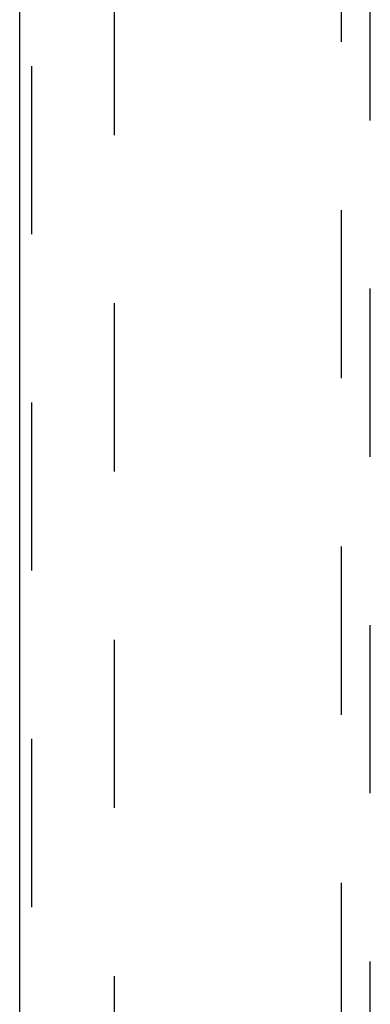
# Model space of a CAD drawing. Header units: inches. Extents: x 0 to 262, y 0 to 169.
# Tile 13 of 33: x 87.09 to 90.09, y 73.56 to 81.98. Entities that reach past the tile are written whole.
import ezdxf

# ---------------------------------------------------------------- set-up
doc = ezdxf.new("R2010")
doc.units = ezdxf.units.IN
doc.header["$LTSCALE"] = 14.384615
doc.header["$MEASUREMENT"] = 0
doc.linetypes.add('HIDDEN', pattern=[0.2, 0.1, -0.1])
doc.layers.add('DEFAULT_2', color=8, linetype='HIDDEN')
doc.layers.add('RIGHTHAND_DOOR_ASSEMBLY', color=7, linetype='CONTINUOUS')

msp = doc.modelspace()

# ---------------------------------------------------------------- linework, layer by layer
at = {"layer": 'DEFAULT_2', "color": 8, "linetype": 'HIDDEN'}
msp.add_line((87.9048, 57.9749), (87.9048, 118.5719), dxfattribs=at)
at = {"layer": 'RIGHTHAND_DOOR_ASSEMBLY', "color": 3, "linetype": 'Continuous'}
msp.add_line((87.0923, 57.1274), (87.0923, 119.4194), dxfattribs=at)
at = {"layer": 'RIGHTHAND_DOOR_ASSEMBLY', "color": 8, "linetype": 'HIDDEN'}
for p, q in [((87.1963, 57.1274), (87.1963, 119.4194)), ((89.8423, 86.1027), (89.8423, 58.1009)), ((90.0923, 58.1009), (90.0923, 86.1027))]:
    msp.add_line(p, q, dxfattribs=at)

doc.saveas('drawing.dxf')
